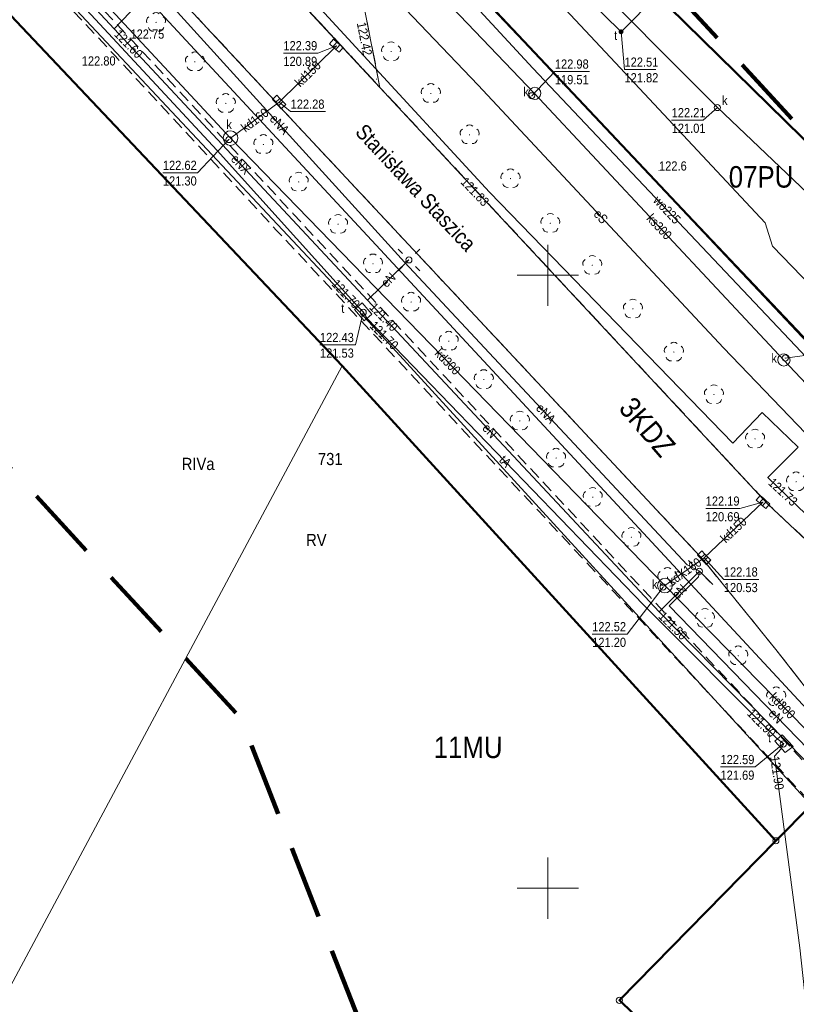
# Model space of a CAD drawing. Header units: metres. Extents: x 0 to 6446955, y 0 to 5658558.
# Tile 106 of 188: x 6441107 to 6441170, y 5654541 to 5654621. Entities that reach past the tile are written whole.
import ezdxf
from ezdxf.enums import TextEntityAlignment as Align

# ---------------------------------------------------------------- set-up
doc = ezdxf.new("R2010")
doc.units = ezdxf.units.M
doc.header["$MEASUREMENT"] = 0
for name, pattern in [('1.0_0.5', [1.5, 1, -0.5]), ('1.5_0.5', [2, 1.5, -0.5]), ('2', [0.9, 0.6, -0.3]), ('219-500', [0]), ('PRZER3-1', [4, 3, -1])]:
    doc.linetypes.add(name, pattern=pattern)
doc.layers.get('0').update_dxf_attribs({"color": 2, "linetype": 'CONTINUOUS', "lineweight": 5})
for name, color, linetype in [('202-punkt graniczny', 7, 'CONTINUOUS'), ('203-punkt graniczny', 7, 'CONTINUOUS'), ('209-oznaczenie konturu klasyfikacyjnego', 7, 'CONTINUOUS'), ('211-numer działki ewidencyjnej', 7, 'CONTINUOUS'), ('217-kontur klasyfikacyjny', 7, 'CONTINUOUS'), ('218-kontur użytku gruntowego', 7, 'CONTINUOUS'), ('219-działka ewidencyjna', 7, 'CONTINUOUS'), ('312-budynek ewidencyjny', 7, 'CONTINUOUS'), ('994-Nazwa ulicy', 7, 'CONTINUOUS'), ('chodnik', 7, 'CONTINUOUS'), ('drzewo liściaste', 7, 'CONTINUOUS'), ('jezdnia', 7, 'CONTINUOUS'), ('komora podziemna', 7, 'CONTINUOUS'), ('kratka ściekowa', 7, 'CONTINUOUS'), ('krawężnik', 7, 'CONTINUOUS'), ('latarnia', 7, 'CONTINUOUS'), ('ogrodzenie trwałe', 7, 'CONTINUOUS'), ('pikieta naturalna', 7, 'CONTINUOUS'), ('pikieta naturalna-Atr2', 7, 'CONTINUOUS'), ('pikieta sztuczna', 7, 'CONTINUOUS'), ('pikieta sztuczna-Atr2', 7, 'CONTINUOUS'), ('przewód ciepłowniczy', 7, 'CONTINUOUS'), ('przewód elektroenergetyczny podziemny', 7, 'CONTINUOUS'), ('przewód elektroenergetyczny podziemny-Atr1', 7, 'CONTINUOUS'), ('przewód kanalizacyjny', 7, 'CONTINUOUS'), ('przewód kanalizacyjny-Atr1', 7, 'CONTINUOUS'), ('przewód telekomunikacyjny podziemny', 7, 'CONTINUOUS'), ('przewód telekomunikacyjny podziemny-Atr1', 7, 'CONTINUOUS'), ('przewód wodociągowy', 7, 'CONTINUOUS'), ('przewód wodociągowy-Atr1', 7, 'CONTINUOUS'), ('rzedna', 7, 'CONTINUOUS'), ('rzedna-Atr2', 7, 'CONTINUOUS'), ('rzedna-Atr3', 7, 'CONTINUOUS'), ('telekomunikacyjne urządzenie techniczne', 7, 'CONTINUOUS'), ('telekomunikacyjne urządzenie techniczne-Atr17', 7, 'CONTINUOUS'), ('właz do komory lub kanału - okrągły', 7, 'CONTINUOUS'), ('właz do komory lub kanału - okrągły-Atr17', 7, 'CONTINUOUS'), ('Zakres', 7, 'CONTINUOUS')]:
    doc.layers.add(name, color=color, linetype=linetype)
doc.layers.add('z - kartowanie', color=1, linetype='CONTINUOUS', lineweight=5)
doc.layers.add('z - MPZT', color=121, linetype='PRZER3-1', lineweight=18)
doc.styles.add('MapaZas', font='geodezja.shx', dxfattribs={"width": 0.9})
doc.linetypes.add('902-500', pattern='A,3.75,0,[1,ksztalty.shx,S=0.5,R=0,X=0,Y=0],3.75', length=7.5)
doc.linetypes.add('OLZ', pattern='A,3,-1,[36,msgB.shx,S=0.008,R=0,X=-0.5,Y=0],3', length=7)

# ---------------------------------------------------------------- blocks, each defined once
blk = doc.blocks.new('203')
at = {"linetype": 'Continuous', "lineweight": 0}
h = blk.add_hatch(color=0, dxfattribs=at)
edge = h.paths.add_edge_path()
edge.add_arc((0, 0), 0.045, 0, 360)
blk = doc.blocks.new('202')
at = {"color": 0, "linetype": 'Continuous', "lineweight": 0}
blk.add_circle((0, 0), 0.25, dxfattribs=at)
blk = doc.blocks.new('PW01')
at = {"linetype": 'Continuous', "lineweight": 13}
h = blk.add_hatch(color=0, dxfattribs=at)
edge = h.paths.add_edge_path()
edge.add_arc((0, 0), 0.045, 0, 360)
blk = doc.blocks.new('US05')
at = {"color": 0, "linetype": 'Continuous', "lineweight": 13}
for p, q in [((-0.525, -0.25), (-0.525, 0.25)), ((-0.525, 0.25), (-0.175, 0.25)), ((-0.175, -0.25), (-0.175, 0.25)), ((-0.175, 0.25), (0.175, 0.25)), ((0.175, -0.25), (0.175, 0.25)), ((0.175, 0.25), (0.525, 0.25)), ((0.525, -0.25), (0.525, 0.25)), ((-0.525, -0.25), (-0.175, -0.25)), ((-0.175, -0.25), (0.175, -0.25)), ((0.175, -0.25), (0.525, -0.25))]:
    blk.add_line(p, q, dxfattribs=at)
blk = doc.blocks.new('US22')
at = {"color": 0, "linetype": 'Continuous', "lineweight": 13}
blk.add_circle((0, 0), 0.25, dxfattribs=at)
blk = doc.blocks.new('SM01')
at = {"color": 0, "linetype": 'Continuous', "lineweight": 13}
for p, q in [((-0.53, 0.531), (-0.883, 0.884)), ((0.531, 0.531), (0.884, 0.884)), ((-0.53, -0.53), (-0.883, -0.883)), ((0.531, -0.53), (0.884, -0.883))]:
    blk.add_line(p, q, dxfattribs=at)
blk.add_circle((0, 0), 0.25, dxfattribs=at)
blk = doc.blocks.new('US25')
at = {"linetype": 'Continuous', "lineweight": 0}
h = blk.add_hatch(color=0, dxfattribs=at)
edge = h.paths.add_edge_path()
edge.add_arc((0, 0), 0.2, 0, 360)
blk = doc.blocks.new('OP021')
at = {"linetype": 'Continuous', "lineweight": 13}
h = blk.add_hatch(color=0, dxfattribs=at)
edge = h.paths.add_edge_path()
edge.add_arc((0, 0), 0.05, 0, 360)
at = {"color": 0, "linetype": 'Continuous', "lineweight": 13}
for centre, start, end in [((-0.38, 0.124), 121.308, 202.548), ((0, 0.4), 49.272, 130.728), ((0.38, 0.124), 337.452, 58.692), ((-0.235, -0.324), 193.221, 274.871), ((0.235, -0.324), 265.129, 346.779)]:
    blk.add_arc(centre, 0.4, start, end, dxfattribs=at)

msp = doc.modelspace()

# ---------------------------------------------------------------- linework, layer by layer
at = {"color": 0, "lineweight": 13}
for p, q in [((6441150, 5654597.5), (6441150, 5654602.5)), ((6441150, 5654597.5), (6441150, 5654602.5)), ((6441147.5, 5654600), (6441152.5, 5654600)), ((6441147.5, 5654600), (6441152.5, 5654600)), ((6441150, 5654547.5), (6441150, 5654552.5)), ((6441150, 5654547.5), (6441150, 5654552.5)), ((6441147.5, 5654550), (6441152.5, 5654550)), ((6441147.5, 5654550), (6441152.5, 5654550))]:
    msp.add_line(p, q, dxfattribs=at)
at = {"layer": '217-kontur klasyfikacyjny', "color": 3, "linetype": 'Continuous', "lineweight": 13, "flags": 128}
for points in [[(6441133.22, 5654592.61), (6441106.62, 5654620.73)], [(6441168.61, 5654553.86), (6441133.22, 5654592.61)], [(6441155.84, 5654540.84), (6441168.61, 5654553.86)], [(6441170.17, 5654526.9), (6441155.84, 5654540.84)]]:
    msp.add_lwpolyline(points, dxfattribs=at)
at = {"layer": '217-kontur klasyfikacyjny', "color": 3, "linetype": 'Continuous', "lineweight": 13}
for points in [[(6441133.22, 5654592.61), (6441103.866, 5654537.724)], [(6441103.866, 5654537.724), (6441133.22, 5654592.61)]]:
    msp.add_lwpolyline(points, dxfattribs=at)
at = {"layer": '218-kontur użytku gruntowego', "color": 3, "linetype": 'Continuous', "lineweight": 13, "flags": 128}
for points in [[(6441127.07, 5654641.38), (6441189.5, 5654575.13)], [(6441189.5, 5654575.13), (6441127.07, 5654641.38)], [(6441133.22, 5654592.61), (6441106.62, 5654620.73)], [(6441106.62, 5654620.73), (6441133.22, 5654592.61)], [(6441168.61, 5654553.86), (6441133.22, 5654592.61)], [(6441133.22, 5654592.61), (6441168.61, 5654553.86)], [(6441155.84, 5654540.84), (6441168.61, 5654553.86)], [(6441168.61, 5654553.86), (6441155.84, 5654540.84)], [(6441170.17, 5654526.9), (6441155.84, 5654540.84)], [(6441155.84, 5654540.84), (6441170.17, 5654526.9)]]:
    msp.add_lwpolyline(points, dxfattribs=at)
at = {"layer": '219-działka ewidencyjna', "color": 3, "linetype": '219-500', "lineweight": 13, "flags": 128}
for points in [[(6441098.31, 5654643.08), (6441175.03, 5654560.4)], [(6441127.07, 5654641.38), (6441189.5, 5654575.13)], [(6441136.17, 5654595.39), (6441094.66, 5654639.63)], [(6441133.22, 5654592.61), (6441106.62, 5654620.73)], [(6441171.49, 5654556.77), (6441136.17, 5654595.39)], [(6441168.61, 5654553.86), (6441133.22, 5654592.61)], [(6441171.49, 5654556.77), (6441168.61, 5654553.86)], [(6441168.61, 5654553.86), (6441155.84, 5654540.84)], [(6441170.17, 5654526.9), (6441155.84, 5654540.84)]]:
    msp.add_lwpolyline(points, dxfattribs=at)
at = {"layer": '312-budynek ewidencyjny', "color": 7, "linetype": 'Continuous', "lineweight": 50, "flags": 128}
msp.add_lwpolyline([(6441191.19, 5654591.24), (6441143.53, 5654637.97)], dxfattribs=at)
at = {"layer": 'chodnik', "color": 7, "linetype": '1.0_0.5', "lineweight": 13, "flags": 128}
msp.add_lwpolyline([(6441179.73, 5654556.33), (6441178.28, 5654555.25), (6441177.45, 5654554.71), (6441176.81, 5654554.56), (6441176.24, 5654554.71), (6441175.52, 5654555.39), (6441158.32, 5654573.78), (6441129.25, 5654605), (6441115.95, 5654619.31), (6441110.89, 5654624.73), (6441103.8, 5654632.37), (6441097.1, 5654639.58), (6441083.37, 5654654.37), (6441079.46, 5654658.55), (6441078.18, 5654657.15), (6441082, 5654653.07), (6441095.81, 5654638.23), (6441102.41, 5654631.09), (6441109.55, 5654623.42), (6441114.74, 5654617.87), (6441127.88, 5654603.67), (6441156.97, 5654572.49), (6441174.15, 5654554.1), (6441176.03, 5654552.02), (6441176.29, 5654551.35)], close=True, dxfattribs=at)
at = {"layer": 'jezdnia', "color": 7, "linetype": '1.5_0.5', "lineweight": 13, "flags": 128}
msp.add_lwpolyline([(6441139.27, 5654639.76), (6441135.2, 5654647.13), (6441131.06, 5654637.97), (6441129.59, 5654634.24), (6441128.6, 5654630.37), (6441127.5, 5654628.43), (6441124.97, 5654627.54), (6441136.31, 5654615.34), (6441134.64, 5654623.83), (6441134.48, 5654626.82), (6441134.75, 5654629.82), (6441135.53, 5654632.71), (6441136.72, 5654635.43), (6441137.68, 5654637.17)], close=True, dxfattribs=at)
at = {"layer": 'jezdnia', "color": 7, "linetype": '1.5_0.5', "lineweight": 13}
for points in [[(6441111.88, 5654631.28), (6441127.74, 5654614.24), (6441128.11, 5654613.78), (6441162.42, 5654577.07), (6441162.83, 5654576.59), (6441168.6, 5654569.48), (6441173.53, 5654563.17)], [(6441174.19, 5654575.49), (6441167.96, 5654581.34), (6441136.31, 5654615.34), (6441124.97, 5654627.54)]]:
    msp.add_lwpolyline(points, dxfattribs=at)
at = {"layer": 'komora podziemna', "color": 32, "linetype": 'Continuous', "lineweight": 13, "flags": 128}
for points in [[(6441149.43, 5654614.84), (6441149.39, 5654614.65), (6441149.28, 5654614.49), (6441149.12, 5654614.38), (6441148.93, 5654614.35), (6441148.74, 5654614.39), (6441148.58, 5654614.5), (6441148.47, 5654614.66), (6441148.43, 5654614.86), (6441148.48, 5654615.04), (6441148.59, 5654615.2), (6441148.75, 5654615.31), (6441148.94, 5654615.35), (6441149.13, 5654615.3), (6441149.29, 5654615.19), (6441149.4, 5654615.03)], [(6441124.72, 5654611.18), (6441124.67, 5654610.95), (6441124.53, 5654610.77), (6441124.34, 5654610.64), (6441124.11, 5654610.59), (6441123.88, 5654610.65), (6441123.69, 5654610.78), (6441123.57, 5654610.97), (6441123.52, 5654611.2), (6441123.58, 5654611.43), (6441123.71, 5654611.62), (6441123.9, 5654611.75), (6441124.13, 5654611.79), (6441124.36, 5654611.74), (6441124.55, 5654611.61), (6441124.68, 5654611.41)], [(6441169.73, 5654593.28), (6441169.77, 5654593.08), (6441169.72, 5654592.9), (6441169.61, 5654592.74), (6441169.45, 5654592.63), (6441169.26, 5654592.59), (6441169.07, 5654592.64), (6441168.91, 5654592.75), (6441168.8, 5654592.91), (6441168.77, 5654593.1), (6441168.81, 5654593.29), (6441168.92, 5654593.45), (6441169.09, 5654593.56), (6441169.28, 5654593.59), (6441169.47, 5654593.55), (6441169.62, 5654593.44)], [(6441160.16, 5654574.67), (6441160.11, 5654574.44), (6441159.97, 5654574.26), (6441159.78, 5654574.13), (6441159.55, 5654574.08), (6441159.32, 5654574.14), (6441159.13, 5654574.27), (6441159.01, 5654574.46), (6441158.96, 5654574.69), (6441159.02, 5654574.92), (6441159.15, 5654575.11), (6441159.34, 5654575.24), (6441159.57, 5654575.28), (6441159.8, 5654575.23), (6441159.99, 5654575.1), (6441160.12, 5654574.9)]]:
    msp.add_lwpolyline(points, close=True, dxfattribs=at)
at = {"layer": 'komora podziemna', "color": 30, "linetype": 'Continuous', "lineweight": 13, "flags": 128}
for points in [[(6441134.23, 5654597.21), (6441134.85, 5654597.76), (6441135.65, 5654596.82), (6441135.03, 5654596.28)], [(6441169.12, 5654562.51), (6441170.01, 5654561.56), (6441169.37, 5654561.06), (6441168.53, 5654561.98)]]:
    msp.add_lwpolyline(points, close=True, dxfattribs=at)
at = {"layer": 'krawężnik', "color": 7, "linetype": 'Continuous', "lineweight": 13, "flags": 128}
for points in [[(6441038.35, 5654710.5), (6441039.21, 5654709.5), (6441064.3, 5654682.5), (6441064.72, 5654682.06), (6441096.81, 5654647.57), (6441102.81, 5654641.06), (6441111.88, 5654631.28), (6441127.74, 5654614.24), (6441128.11, 5654613.78), (6441162.42, 5654577.07), (6441162.83, 5654576.59), (6441168.6, 5654569.48)], [(6441117.19, 5654635.9), (6441124.97, 5654627.54), (6441136.31, 5654615.34), (6441167.96, 5654581.34)], [(6441136.72, 5654635.43), (6441135.53, 5654632.71), (6441134.75, 5654629.82), (6441134.48, 5654626.82), (6441134.64, 5654623.83), (6441136.31, 5654615.34)], [(6441215.95, 5654564.88), (6441214.37, 5654563.34), (6441212.87, 5654562.46), (6441210.4, 5654561.39), (6441207.86, 5654560.97), (6441204.8, 5654560.89), (6441200.48, 5654560.74), (6441196.23, 5654560.69), (6441193.62, 5654560.91), (6441191.25, 5654561.69), (6441188.41, 5654563.31), (6441185.89, 5654565.26), (6441181.18, 5654569.81), (6441174.19, 5654575.49), (6441167.96, 5654581.34)], [(6441168.6, 5654569.48), (6441173.53, 5654563.17), (6441178.59, 5654557.56), (6441179.73, 5654556.33)]]:
    msp.add_lwpolyline(points, dxfattribs=at)
at = {"layer": 'ogrodzenie trwałe', "color": 7, "linetype": '902-500', "lineweight": 35, "flags": 128}
msp.add_lwpolyline([(6441135.71, 5654632.07), (6441161.93, 5654604.46), (6441189.57, 5654575.25)], dxfattribs=at)
at = {"layer": 'przewód ciepłowniczy', "color": 212, "linetype": 'Continuous', "lineweight": 13, "flags": 128}
msp.add_lwpolyline([(6441124.1, 5654629.78), (6441145.24, 5654606.78), (6441165.09, 5654586.3), (6441167.5, 5654588.82), (6441170.42, 5654585.98), (6441167.95, 5654583.49), (6441181.3, 5654570.62), (6441211.69, 5654562.43), (6441222.8, 5654548.96), (6441225.39, 5654528.28)], dxfattribs=at)
at = {"layer": 'przewód elektroenergetyczny podziemny', "color": 1, "linetype": 'Continuous', "lineweight": 13, "flags": 128}
for points in [[(6441183.53, 5654581.26), (6441185.57, 5654582.68), (6441185.52, 5654584.67), (6441184.03, 5654586.78), (6441172.31, 5654598.28), (6441168.34, 5654602.37), (6441167.74, 5654604.28), (6441155.11, 5654617.77), (6441137.44, 5654636.65), (6441122.7, 5654652.06), (6441117.41, 5654657.29), (6441116.25, 5654657.92), (6441115.23, 5654656.97), (6441115.12, 5654655.77), (6441114.95, 5654655.1), (6441114.19, 5654655.22), (6441113.91, 5654655.39)], [(6441188.44, 5654569.71), (6441186.43, 5654571.09), (6441164.33, 5654594.08), (6441144.32, 5654615.51), (6441123.61, 5654637.22), (6441107.34, 5654653.89)], [(6441114.62, 5654620.11), (6441095.87, 5654640.27)], [(6441114.62, 5654620.11), (6441117.92, 5654623.57)], [(6441117.92, 5654623.57), (6441138.32, 5654601.07)], [(6441135.3, 5654597.98), (6441114.62, 5654620.11)], [(6441135.3, 5654597.98), (6441138.67, 5654601.26)], [(6441138.32, 5654601.07), (6441138.67, 5654601.26)], [(6441138.32, 5654601.07), (6441161.37, 5654576.37), (6441162.33, 5654575.88), (6441162.37, 5654575.85)], [(6441159.08, 5654572.53), (6441135.3, 5654597.98)], [(6441159.08, 5654572.53), (6441162.37, 5654575.85)], [(6441181.32, 5654551.3), (6441177.34, 5654555.04), (6441159.9, 5654573.02), (6441162.29, 5654575.39), (6441162.37, 5654575.85)], [(6441162.37, 5654575.85), (6441163.46, 5654574.77)], [(6441186.93, 5654556.31), (6441180.55, 5654549.77), (6441172.35, 5654559.03), (6441159.08, 5654572.53)]]:
    msp.add_lwpolyline(points, dxfattribs=at)
at = {"layer": 'przewód kanalizacyjny', "color": 34, "linetype": 'Continuous', "lineweight": 13, "flags": 128}
for points in [[(6441124.12, 5654611.19), (6441083.33, 5654655.06)], [(6441140.34, 5654637.27), (6441163.84, 5654613.69)], [(6441148.93, 5654614.85), (6441128.21, 5654636.49)], [(6441132.75, 5654618.73), (6441128.08, 5654614.14)], [(6441169.27, 5654593.09), (6441148.93, 5654614.85)], [(6441124.12, 5654611.19), (6441128.08, 5654614.14)], [(6441163.84, 5654613.69), (6441191.54, 5654587.35)], [(6441159.56, 5654574.68), (6441124.12, 5654611.19)], [(6441189.56, 5654571.58), (6441169.27, 5654593.09)], [(6441167.56, 5654581.5), (6441162.76, 5654576.96)], [(6441159.56, 5654574.68), (6441162.76, 5654576.96)], [(6441178.74, 5654555.07), (6441159.56, 5654574.68)]]:
    msp.add_lwpolyline(points, dxfattribs=at)
at = {"layer": 'przewód telekomunikacyjny podziemny', "color": 30, "linetype": 'Continuous', "lineweight": 13, "flags": 128}
for points in [[(6441114.03, 5654690.03), (6441114.79, 5654689.27), (6441113.7, 5654688.18), (6441130.15, 5654671.59), (6441138.73, 5654636.84), (6441155.98, 5654619.87), (6441158.93, 5654622.87)], [(6441096.65, 5654638.72), (6441097.06, 5654638.16), (6441123.02, 5654610.19), (6441134.48, 5654597.47), (6441134.94, 5654597.01)], [(6441134.94, 5654597.01), (6441135.25, 5654596.51), (6441157.82, 5654573.12), (6441168.7, 5654562.21), (6441169.26, 5654561.77)], [(6441169.26, 5654561.77), (6441169.03, 5654561.36), (6441168.51, 5654560.76), (6441170.56, 5654545.13), (6441172.72, 5654525.36), (6441173.44, 5654524.56), (6441173.72, 5654524.21)]]:
    msp.add_lwpolyline(points, dxfattribs=at)
at = {"layer": 'przewód wodociągowy', "color": 5, "linetype": 'Continuous', "lineweight": 13, "flags": 128}
msp.add_lwpolyline([(6441130.45, 5654636.76), (6441148.78, 5654616.91), (6441170.68, 5654593.77), (6441189.16, 5654573.8)], dxfattribs=at)
at = {"layer": 'rzedna-Atr2', "color": 30, "lineweight": 13, "flags": 128}
msp.add_lwpolyline([(6441155.98, 5654619.87), (6441156.26, 5654616.79), (6441158.821, 5654616.79)], dxfattribs=at)
at = {"layer": 'rzedna-Atr2', "color": 34, "lineweight": 13, "flags": 128}
for points in [[(6441132.75, 5654618.73), (6441131.25, 5654618.13), (6441128.428, 5654618.13)], [(6441128.08, 5654614.14), (6441129.02, 5654613.36), (6441131.874, 5654613.36)], [(6441167.56, 5654581.5), (6441165.67, 5654580.97), (6441162.885, 5654580.97)], [(6441162.76, 5654576.96), (6441164.37, 5654575.19), (6441167.218, 5654575.19)]]:
    msp.add_lwpolyline(points, dxfattribs=at)
at = {"layer": 'rzedna-Atr2', "color": 7, "lineweight": 13, "flags": 128}
for points in [[(6441148.69, 5654614.65), (6441150.58, 5654616.63), (6441153.402, 5654616.63)], [(6441163.84, 5654613.69), (6441162.67, 5654612.67), (6441160.109, 5654612.67)], [(6441123.99, 5654611.08), (6441121.42, 5654608.37), (6441118.598, 5654608.37)], [(6441134.94, 5654596.99), (6441134.3, 5654594.32), (6441131.414, 5654594.32)], [(6441169.38, 5654593.25), (6441172.16, 5654593.62), (6441174.982, 5654593.62)], [(6441159.41, 5654574.56), (6441156.48, 5654570.72), (6441153.626, 5654570.72)], [(6441169.22, 5654561.76), (6441166.92, 5654559.88), (6441164.098, 5654559.88)]]:
    msp.add_lwpolyline(points, dxfattribs=at)
at = {"layer": 'z - MPZT', "linetype": 'Continuous', "lineweight": 50}
for points in [[(6440977.428, 5654799.93), (6441010.281, 5654765.126), (6441113.27, 5654656.02), (6441127.07, 5654641.38), (6441189.5, 5654575.13), (6441198.538, 5654584.478)], [(6441155.76, 5654512.154), (6441170.17, 5654526.9), (6441155.84, 5654540.84), (6441168.61, 5654553.86), (6441133.22, 5654592.61), (6441106.62, 5654620.73), (6441092.95, 5654635.37), (6441030.23, 5654702.09), (6441032.251, 5654703.98), (6441022.29, 5654714.63), (6441016.51, 5654720.91), (6440996.06, 5654744.3), (6440984.25, 5654757.15), (6440975.96, 5654766.48), (6440959.13, 5654784.684)], [(6441168.61, 5654553.86), (6441171.49, 5654556.77), (6441175.03, 5654560.4), (6441189.5, 5654575.13)]]:
    msp.add_lwpolyline(points, dxfattribs=at)
at = {"layer": 'Zakres', "color": 6, "linetype": '2', "lineweight": 100, "ltscale": 10, "flags": 128}
msp.add_lwpolyline([(6441211.03, 5654460.14), (6441266.77, 5654512.35), (6441224.8, 5654559.63), (6441178.57, 5654603.37), (6440988.78, 5654809.39), (6440937.98, 5654767.06), (6441124.95, 5654563.86), (6441139.06, 5654527.87)], close=True, dxfattribs=at)

# ---------------------------------------------------------------- block references
at = {"layer": '202-punkt graniczny', "color": 3, "linetype": 'Continuous', "lineweight": 13}
for p in [(6441168.61, 5654553.86), (6441155.84, 5654540.84)]:
    msp.add_blockref('202', p, dxfattribs=at)
at = {"layer": '203-punkt graniczny', "color": 3, "linetype": 'Continuous', "lineweight": 13}
for p in [(6441136.17, 5654595.39), (6441133.22, 5654592.61)]:
    msp.add_blockref('203', p, dxfattribs=at)
at = {"layer": 'drzewo liściaste', "color": 94, "linetype": 'Continuous', "lineweight": 13}
for p in [(6441118.04, 5654620.64), (6441121.21, 5654617.43)]:
    msp.add_blockref('OP021', p, dxfattribs=at)
at = {"layer": 'kratka ściekowa', "color": 34, "linetype": 'Continuous', "lineweight": 13}
for p, rotation in [((6441132.75, 5654618.73), 319.32), ((6441128.08, 5654614.14), 133.12), ((6441167.56, 5654581.5), 138.78), ((6441162.76, 5654576.96), 133.66)]:
    msp.add_blockref('US05', p, dxfattribs=dict(at, rotation=rotation))
at = {"layer": 'latarnia', "color": 7, "linetype": 'Continuous', "lineweight": 13}
for p in [(6441138.67, 5654601.26), (6441162.37, 5654575.85)]:
    msp.add_blockref('SM01', p, dxfattribs=at)
at = {"layer": 'pikieta naturalna', "color": 7, "linetype": 'Continuous', "lineweight": 13}
msp.add_blockref('PW01', (6441159.08, 5654608.55), dxfattribs=at)
at = {"layer": 'pikieta sztuczna', "color": 7, "linetype": 'Continuous', "lineweight": 13}
for p in [(6441115.95, 5654619.31), (6441114.74, 5654617.87), (6441136.02, 5654616.01)]:
    msp.add_blockref('PW01', p, dxfattribs=at)
at = {"layer": 'rzedna', "color": 1, "linetype": 'Continuous', "lineweight": 13}
for p in [(6441114.62, 5654620.11), (6441135.3, 5654597.98), (6441159.08, 5654572.53)]:
    msp.add_blockref('PW01', p, dxfattribs=at)
at = {"layer": 'rzedna', "color": 30, "linetype": 'Continuous', "lineweight": 13}
for p in [(6441155.98, 5654619.87), (6441134.48, 5654597.47), (6441134.94, 5654596.99), (6441135.25, 5654596.51), (6441168.7, 5654562.21), (6441169.03, 5654561.36), (6441169.22, 5654561.76)]:
    msp.add_blockref('PW01', p, dxfattribs=at)
at = {"layer": 'rzedna', "color": 34, "linetype": 'Continuous', "lineweight": 13}
for p in [(6441132.75, 5654618.73), (6441148.69, 5654614.65), (6441128.08, 5654614.14), (6441163.84, 5654613.69), (6441123.99, 5654611.08), (6441169.38, 5654593.25), (6441167.56, 5654581.5), (6441162.76, 5654576.96), (6441159.41, 5654574.56)]:
    msp.add_blockref('PW01', p, dxfattribs=at)
at = {"layer": 'rzedna', "color": 212, "linetype": 'Continuous', "lineweight": 13}
for p in [(6441145.24, 5654606.78), (6441167.95, 5654583.49)]:
    msp.add_blockref('PW01', p, dxfattribs=at)
at = {"layer": 'telekomunikacyjne urządzenie techniczne', "color": 30, "linetype": 'Continuous', "lineweight": 13}
msp.add_blockref('US25', (6441155.98, 5654619.87), dxfattribs=at)
at = {"layer": 'właz do komory lub kanału - okrągły', "color": 7, "linetype": 'Continuous', "lineweight": 13}
for p in [(6441148.69, 5654614.65), (6441163.84, 5654613.69), (6441123.99, 5654611.08), (6441134.94, 5654596.99), (6441169.38, 5654593.25), (6441159.41, 5654574.56), (6441169.22, 5654561.76)]:
    msp.add_blockref('US22', p, dxfattribs=at)
at = {"layer": 'z - kartowanie', "color": 94, "linetype": 'Continuous', "lineweight": 13}
for p in [(6441137.22, 5654618.26), (6441140.46, 5654614.84), (6441123.73, 5654614.03), (6441143.62, 5654611.47), (6441126.8, 5654610.68), (6441146.96, 5654607.89), (6441129.68, 5654607.62), (6441132.89, 5654604.17), (6441150.21, 5654604.25), (6441135.74, 5654600.94), (6441153.63, 5654600.82), (6441138.85, 5654597.82), (6441156.95, 5654597.26), (6441141.92, 5654594.63), (6441160.29, 5654593.74), (6441144.78, 5654591.5), (6441163.56, 5654590.27), (6441147.72, 5654588.12), (6441166.91, 5654586.65), (6441150.68, 5654585.09), (6441170.26, 5654583.16), (6441153.67, 5654581.89), (6441156.82, 5654578.63), (6441159.77, 5654575.36), (6441162.83, 5654572.02), (6441165.54, 5654568.96), (6441168.64, 5654565.61)]:
    msp.add_blockref('OP021', p, dxfattribs=at)

# ---------------------------------------------------------------- texts
at = {"layer": '209-oznaczenie konturu klasyfikacyjnego', "color": 3, "linetype": 'Continuous', "lineweight": 13, "style": 'MapaZas', "width": 0.9}
for s, p in [('RIVa', (6441120.136, 5654585.111)), ('RV', (6441130.283, 5654578.902))]:
    msp.add_text(s, height=1, dxfattribs=at).set_placement(p, align=Align.TOP_LEFT)
at = {"layer": '211-numer działki ewidencyjnej', "color": 3, "linetype": 'Continuous', "lineweight": 13, "style": 'MapaZas', "width": 0.9}
msp.add_text('731', height=1, dxfattribs=at).set_placement((6441131.252, 5654584.51))
at = {"layer": '994-Nazwa ulicy', "color": 7, "linetype": 'Continuous', "lineweight": 13, "style": 'MapaZas', "width": 0.9}
msp.add_text('Stanisława Staszica', height=1.25, rotation=313.064, dxfattribs=at).set_placement((6441139.236, 5654607.16), align=Align.MIDDLE_CENTER)
at = {"layer": 'pikieta naturalna-Atr2', "color": 7, "lineweight": 13, "style": 'MapaZas', "width": 0.9}
msp.add_text('122.6', height=0.75, dxfattribs=at).set_placement((6441159.08, 5654608.55))
at = {"layer": 'pikieta sztuczna-Atr2', "color": 7, "lineweight": 13, "style": 'MapaZas', "width": 0.9}
msp.add_text('122.75', height=0.75, dxfattribs=at).set_placement((6441115.95, 5654619.31))
msp.add_text('122.42', height=0.75, rotation=281.128, dxfattribs=at).set_placement((6441135.15, 5654620.72), align=Align.TOP_LEFT)
msp.add_text('122.80', height=0.75, dxfattribs=at).set_placement((6441114.74, 5654617.87), align=Align.TOP_RIGHT)
at = {"layer": 'przewód elektroenergetyczny podziemny-Atr1', "color": 1, "lineweight": 13, "style": 'MapaZas', "width": 0.9}
for s, rotation, p in [('eNA', 312.198, (6441128.12, 5654612.32)), ('eNX', 313.06, (6441124.96, 5654609.05)), ('eS', 313.037, (6441154.33, 5654604.8)), ('eN', 44.225, (6441136.99, 5654599.62)), ('eNA', 313.021, (6441149.85, 5654588.72)), ('eN', 313.06, (6441145.27, 5654587.31)), ('eN', 45.26, (6441160.73, 5654574.19)), ('eN', 314.126, (6441168.62, 5654564.03))]:
    msp.add_text(s, height=0.75, rotation=rotation, dxfattribs=at).set_placement(p, align=Align.MIDDLE_CENTER)
at = {"layer": 'przewód kanalizacyjny-Atr1', "color": 34, "lineweight": 13, "style": 'MapaZas', "width": 0.9}
for s, rotation, p in [('kd150', 44.504, (6441130.42, 5654616.44)), ('kd160', 36.684, (6441126.1, 5654612.67)), ('ks300', 313.068, (6441159.1, 5654603.97)), ('kd300', 314.148, (6441141.84, 5654592.94)), ('kd150', 43.406, (6441165.16, 5654579.23)), ('kdX160', 35.47, (6441161.16, 5654575.82)), ('kd300', 314.365, (6441169.15, 5654564.88))]:
    msp.add_text(s, height=0.75, rotation=rotation, dxfattribs=at).set_placement(p, align=Align.MIDDLE_CENTER)
at = {"layer": 'przewód telekomunikacyjny podziemny-Atr1', "color": 30, "lineweight": 13, "style": 'MapaZas', "width": 0.9}
msp.add_text('tA', height=0.75, rotation=313.977, dxfattribs=at).set_placement((6441146.54, 5654584.82), align=Align.MIDDLE_CENTER)
at = {"layer": 'przewód wodociągowy-Atr1', "color": 5, "lineweight": 13, "style": 'MapaZas', "width": 0.9}
msp.add_text('wo225', height=0.75, rotation=313.423, dxfattribs=at).set_placement((6441159.73, 5654605.34), align=Align.MIDDLE_CENTER)
at = {"layer": 'rzedna-Atr2', "color": 1, "lineweight": 13, "style": 'MapaZas', "width": 0.9}
for s, rotation, p in [('121.60', 314.09, (6441114.57, 5654619.61)), ('121.40', 314.104, (6441135.39, 5654597.33)), ('121.50', 315.535, (6441158.97, 5654572.11))]:
    msp.add_text(s, height=0.75, rotation=rotation, dxfattribs=at).set_placement(p)
at = {"layer": 'rzedna-Atr2', "color": 34, "lineweight": 13, "style": 'MapaZas', "width": 0.9}
for s, p in [('122.39', (6441128.428, 5654618.138)), ('122.28', (6441129.02, 5654613.368)), ('122.19', (6441162.885, 5654580.978)), ('122.18', (6441164.37, 5654575.198))]:
    msp.add_text(s, height=0.75, dxfattribs=at).set_placement(p, align=Align.BOTTOM_LEFT)
at = {"layer": 'rzedna-Atr2', "color": 7, "lineweight": 13, "style": 'MapaZas', "width": 0.9}
for s, p in [('122.98', (6441150.58, 5654616.638)), ('122.21', (6441160.109, 5654612.678)), ('122.62', (6441118.598, 5654608.378)), ('122.43', (6441131.414, 5654594.328)), ('122.52', (6441153.626, 5654570.728)), ('122.59', (6441164.098, 5654559.888))]:
    msp.add_text(s, height=0.75, dxfattribs=at).set_placement(p, align=Align.BOTTOM_LEFT)
at = {"layer": 'rzedna-Atr2', "color": 30, "lineweight": 13, "style": 'MapaZas', "width": 0.9}
msp.add_text('122.51', height=0.75, dxfattribs=at).set_placement((6441156.26, 5654616.798), align=Align.BOTTOM_LEFT)
at = {"layer": 'rzedna-Atr2', "color": 212, "lineweight": 13, "style": 'MapaZas', "width": 0.9}
for s, rotation, p in [('121.83', 313.634, (6441142.84, 5654607.56)), ('121.73', 317.054, (6441167.93, 5654582.99))]:
    msp.add_text(s, height=0.75, rotation=rotation, dxfattribs=at).set_placement(p)
at = {"layer": 'rzedna-Atr2', "color": 30, "lineweight": 13, "style": 'MapaZas', "width": 0.9}
msp.add_text('121.70', height=0.75, rotation=313.04, dxfattribs=at).set_placement((6441134.48, 5654597.47), align=Align.MIDDLE_RIGHT)
msp.add_text('121.70', height=0.75, rotation=315.024, dxfattribs=at).set_placement((6441135.41, 5654595.81))
for rotation, p in [(314.921, (6441166.47, 5654564.44)), (278.5, (6441168.51, 5654560.76))]:
    msp.add_text('121.90', height=0.75, rotation=rotation, dxfattribs=at).set_placement(p, align=Align.MIDDLE_LEFT)
at = {"layer": 'rzedna-Atr3', "color": 34, "lineweight": 13, "style": 'MapaZas', "width": 0.9}
for s, p in [('120.89', (6441128.428, 5654616.862)), ('120.69', (6441162.885, 5654579.702)), ('120.53', (6441164.37, 5654573.923))]:
    msp.add_text(s, height=0.75, dxfattribs=at).set_placement(p, align=Align.BOTTOM_LEFT)
at = {"layer": 'rzedna-Atr3', "color": 7, "lineweight": 13, "style": 'MapaZas', "width": 0.9}
for s, p in [('119.51', (6441150.58, 5654615.362)), ('121.01', (6441160.109, 5654611.402)), ('121.30', (6441118.598, 5654607.103)), ('121.53', (6441131.414, 5654593.053)), ('121.20', (6441153.626, 5654569.452)), ('121.69', (6441164.098, 5654558.612))]:
    msp.add_text(s, height=0.75, dxfattribs=at).set_placement(p, align=Align.BOTTOM_LEFT)
at = {"layer": 'rzedna-Atr3', "color": 30, "lineweight": 13, "style": 'MapaZas', "width": 0.9}
msp.add_text('121.82', height=0.75, dxfattribs=at).set_placement((6441156.26, 5654615.522), align=Align.BOTTOM_LEFT)
at = {"layer": 'telekomunikacyjne urządzenie techniczne-Atr17', "color": 30, "lineweight": 13, "style": 'MapaZas', "width": 0.9}
msp.add_text('t', height=0.75, dxfattribs=at).set_placement((6441155.41, 5654619.96), align=Align.TOP_LEFT)
at = {"layer": 'właz do komory lub kanału - okrągły-Atr17', "color": 7, "lineweight": 13, "style": 'MapaZas', "width": 0.9}
for s, p in [('k', (6441148.01, 5654614.61)), ('k', (6441164.22, 5654613.9)), ('k', (6441123.78, 5654611.93)), ('t', (6441133.15, 5654596.94)), ('k', (6441168.25, 5654592.87)), ('k', (6441158.51, 5654574.41)), ('t', (6441167.97, 5654561.89))]:
    msp.add_text(s, height=0.75, dxfattribs=at).set_placement(p)
at = {"layer": 'z - MPZT', "linetype": 'OLZ', "lineweight": 35, "style": 'MapaZas', "width": 0.9}
for s, rotation, p in [('07PU', 359.95983, (6441167.402, 5654608.035)), ('3KDZ', 310.84602, (6441158.13, 5654587.627)), ('11MU', 359.95983, (6441143.502, 5654561.471))]:
    msp.add_text(s, height=1.75, rotation=rotation, dxfattribs=at).set_placement(p, align=Align.MIDDLE)

doc.saveas('drawing.dxf')
